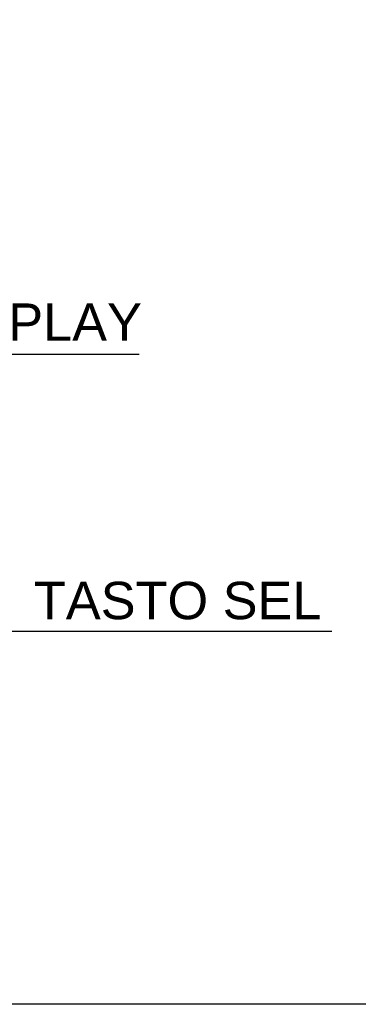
# Model space of a CAD drawing. Extents: x 2205 to 2615, y 964 to 1361.
# Tile 5 of 29: x 2296 to 2322, y 964 to 1041. Entities that reach past the tile are written whole.
import ezdxf

# ---------------------------------------------------------------- set-up
doc = ezdxf.new("R2010")
doc.units = 0
doc.header["$MEASUREMENT"] = 0
doc.linetypes.add('TRATTEGGIATA2', pattern=[0.375, 0.25, -0.125])
doc.layers.get('0').update_dxf_attribs({"linetype": 'CONTINUOUS'})
doc.layers.add('TRATTEGGIO', color=7, linetype='TRATTEGGIATA2')

msp = doc.modelspace()

# ---------------------------------------------------------------- linework, layer by layer
at = {"color": 7, "linetype": 'ByBlock'}
msp.add_lwpolyline([(2305.031, 1014.527), (2287.297, 1014.527), (2273.662, 1001.69)], dxfattribs=at)
at = {"layer": 'TRATTEGGIO', "color": 0, "linetype": 'ByBlock'}
msp.add_line((2281.132, 992.866), (2320.092, 992.866), dxfattribs=at)
msp.add_lwpolyline([(2205.289, 1162.316), (2410.317, 1162.316), (2410.317, 963.678), (2205.289, 963.678)], close=True, dxfattribs=at)

# ---------------------------------------------------------------- texts
at = {"color": 7, "linetype": 'Continuous', "char_height": 2.925, "attachment_point": 4}
for s, insert in [('{\\fArial|b0|i0|c0|p34;DISPLAY}', (2287.989, 1017.03)), ('{\\fArial|b0|i0|c0|p34;TASTO SEL}', (2296.807, 995.252))]:
    msp.add_mtext(s, dxfattribs=dict(at, insert=insert))

doc.saveas('drawing.dxf')
